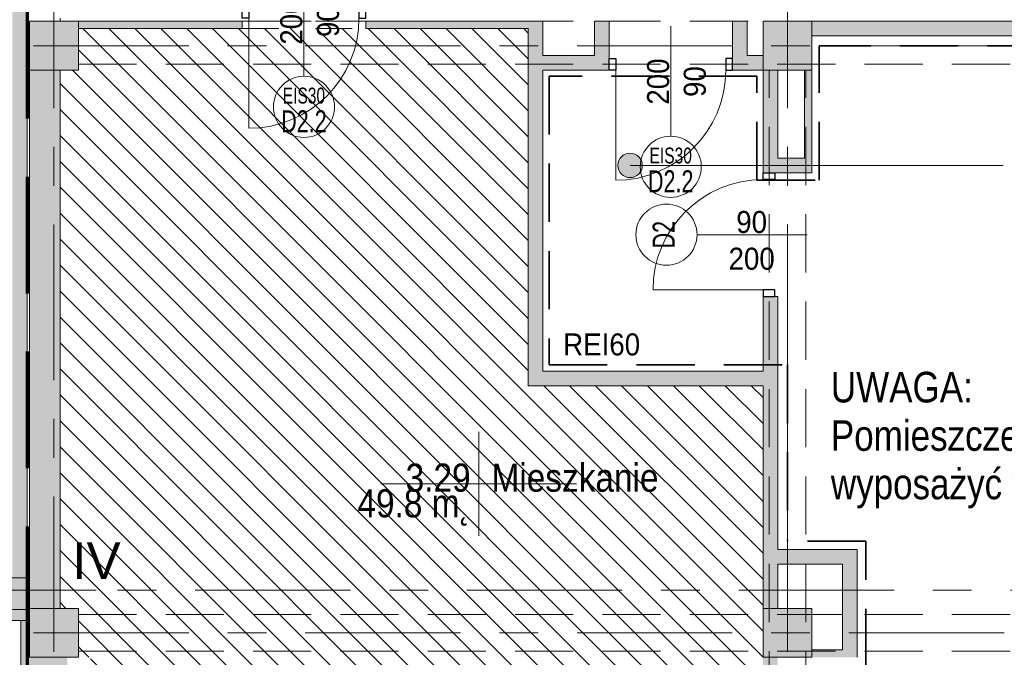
# Model space of a CAD drawing. Header units: centimetres. Extents: x -1737 to 22393, y -8842 to 3838.
# Tile 95 of 167: x -1241 to -435, y 2308 to 2830. Entities that reach past the tile are written whole.
import ezdxf

# ---------------------------------------------------------------- set-up
doc = ezdxf.new("R2010")
doc.units = ezdxf.units.CM
for name, pattern in [('Dash', [60, 30, -30]), ('Długa kreska', [142.875, 95.25, -47.625]), ('Hidden', [71.4375, 47.625, -23.8125]), ('Oś', [222.25, 127, -31.75, 31.75, -31.75]), ('Ukryte', [71.438, 47.625, -23.813])]:
    doc.linetypes.add(name, pattern=pattern)
for name, color, linetype, lineweight in [('A-ANNO-NOTE', 131, 'Continuous', 13), ('A-AREA-IDEN', 2, 'Continuous', 13), ('A-DETL', 90, 'Continuous', 9), ('A-DETL-GENF', 92, 'Continuous', 9), ('A-DETL-HDLN', 90, 'Ukryte', 9), ('A-DETL-MEDM', 33, 'Continuous', 13), ('A-DETL-THIN', 151, 'Continuous', 9), ('A-DOOR', 31, 'Continuous', 13), ('A-DOOR-HDLN', 31, 'Continuous', 13), ('A-FLOR', 192, 'Continuous', 13), ('A-WALL', 113, 'Continuous', 13), ('A-WALL-PATT', 111, 'Continuous', 13), ('G-ANNO-TEXT', 231, 'Continuous', 13), ('S-COLS', 52, 'Continuous', 13), ('S-GRID', 1, 'Continuous', 13), ('S-GRID-IDEN', 1, 'Continuous', 13)]:
    doc.layers.add(name, color=color, linetype=linetype, lineweight=lineweight)
doc.styles.add('Arial', font='arial.ttf', dxfattribs={"width": 0.9, "height": 18})
doc.styles.add('Arial Narrow_3', font='ARIALN.TTF', dxfattribs={"height": 25})
doc.styles.add('Arial_2', font='arial.ttf', dxfattribs={"width": 0.7, "height": 13})
doc.styles.add('Arial_3', font='arial.ttf', dxfattribs={"width": 0.7, "height": 18})
doc.styles.add('Arial_4', font='arial.ttf', dxfattribs={"height": 30})
doc.styles.add('Arial_7', font='arial.ttf', dxfattribs={"width": 0.85, "height": 23})

# ---------------------------------------------------------------- blocks, each defined once
blk = doc.blocks.new('Elewacja północna - dekoracje1 - Elewacja północna - dekoracje-1864882-3_piętro I __3_90 m_ - stan projektowany')
at = {"layer": 'A-WALL', "lineweight": 9}
h = blk.add_hatch(color=50, dxfattribs=at)
h.paths.add_polyline_path([(2338.33, 1226.62), (2338.33, 1221.62), (2347.33, 1221.62), (2347.33, 1233.62), (2373.33, 1233.62), (2373.33, 1238.62), (2338.33, 1235.62), (2338.33, 1233.62)], flags=0)
h.paths.add_polyline_path([(2338.33, 1355.62), (2338.33, 1341.62), (2373.33, 1338.62), (2373.33, 1358.62), (2347.33, 1356.39)], flags=0)
at = {"layer": 'A-WALL', "color": 253, "lineweight": 9}
for p, q in [((2373.33, 1358.62), (2338.33, 1355.62)), ((2338.33, 1355.62), (2338.33, 1341.62)), ((2373.33, 1338.62), (2373.33, 1358.62)), ((2338.33, 1341.62), (2373.33, 1338.62)), ((2373.33, 1238.62), (2338.33, 1235.62)), ((2338.33, 1235.62), (2338.33, 1221.62)), ((2373.33, 1221.62), (2373.33, 1238.62)), ((2338.33, 1221.62), (2373.33, 1221.62))]:
    blk.add_line(p, q, dxfattribs=at)
blk = doc.blocks.new('Pawilon A_rvt-1-3_piętro I __3_90 m_ - stan projektowany')
at = {"layer": 'A-WALL-PATT'}
blk.add_hatch(color=10, dxfattribs=at).paths.add_polyline_path([(-1234.62, 2347.33), (-1234.62, 2843.33), (-1246.62, 2843.33), (-1246.62, 2347.33)], flags=0)
at = {"layer": 'A-WALL', "color": 253, "lineweight": 9}
for p, q in [((-1234.62, 2347.33), (-1234.62, 2843.33)), ((-1246.62, 2347.33), (-1234.62, 2347.33))]:
    blk.add_line(p, q, dxfattribs=at)
at = {"layer": 'S-GRID', "linetype": 'Oś'}
blk.add_line((-1177.97, 2363.33), (-1702.93, 2363.33), dxfattribs=at)
at = {"color": 253, "lineweight": 9, "rotation": 90.00000000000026}
blk.add_blockref('Elewacja północna - dekoracje1 - Elewacja północna - dekoracje-1864882-3_piętro I __3_90 m_ - stan projektowany', (-13, 0), dxfattribs=at)
at = {"layer": 'S-GRID-IDEN', "insert": (-1177.79, 2387.39), "char_height": 30, "width": 41, "attachment_point": 5, "line_spacing_factor": 0.936439, "style": 'Arial_4'}
blk.add_mtext('\\pxqc,t4.23333,8.46667,12.7,16.93333,21.16667,25.4,29.63333,33.86667,38.1,42.33333,46.56667,50.8,55.03333,59.26667,63.5,67.73333,71.96667,76.2,80.43333,84.66667,88.9,93.13333,97.36667,101.6,105.83333,110.06667,114.3,118.53333,122.76667,127,131.23333,135.46667;{IV}', dxfattribs=at)
blk = doc.blocks.new('M_Concrete-Square-Column - 400 x 400mm-1512407-3_piętro I __3_90 m_ - stan projektowany')
at = {"layer": 'S-COLS', "lineweight": 9}
blk.add_hatch(color=253, dxfattribs=at).paths.add_polyline_path([(20, -20), (20, 20), (-20, 20), (-20, -20), (11, -20)], flags=0)
for p, q in [((20, 20), (-20, 20)), ((-20, 20), (-20, -20)), ((20, -20), (20, 20)), ((-20, -20), (20, -20))]:
    blk.add_line(p, q, dxfattribs=at)
blk = doc.blocks.new('DRZWI 1S - automatyczna etykieta - Drzwi 90-2428413-3_piętro I __3_90 m_ - stan projektowany')
at = {"layer": 'A-DETL-GENF'}
for p, q in [((-50.5, 3.5), (-45, 3.5)), ((-50.5, -6), (-50.5, 3.5)), ((-45, 3.5), (-45, -6)), ((45, 3.5), (50.5, 3.5)), ((45, -6), (45, 3.5)), ((50.5, 3.5), (50.5, -6)), ((-45, -6), (-50.5, -6)), ((50.5, -6), (45, -6))]:
    blk.add_line(p, q, dxfattribs=at)
at = {"layer": 'A-DETL-MEDM', "lineweight": 25}
for p, q in [((-50.5, -6), (-50.5, 3.5)), ((-50.5, 3.5), (-45, 3.5)), ((-45, 3.5), (-45, -6)), ((45, 3.5), (45, -6)), ((50.5, 3.5), (45, 3.5)), ((50.5, -6), (50.5, 3.5)), ((-45, -6), (-50.5, -6)), ((45, -6), (50.5, -6))]:
    blk.add_line(p, q, dxfattribs=at)
at = {"layer": 'A-DOOR'}
blk.add_line((45, -6), (45, -96), dxfattribs=at)
blk.add_arc((45, -6), 90, 180, 270, dxfattribs=at)
blk = doc.blocks.new('OTWOR_DRZWIOWY_NIEZABUD - 101x205-2264647-3_piętro I __3_90 m_ - stan projektowany')
at = {"layer": 'A-DOOR-HDLN', "linetype": 'Dash', "lineweight": 9}
for p, q in [((-50.5, 3), (50.5, 3)), ((-50.5, -3), (50.5, -3))]:
    blk.add_line(p, q, dxfattribs=at)
blk = doc.blocks.new('DRZWI 1S - automatyczna etykieta - Drzwi 90 _PPOŻ EIS30_-2606885-3_piętro I __3_90 m_ - stan projektowany')
at = {"layer": 'A-DETL-GENF'}
for p, q in [((-50.5, 12.5), (-50.5, 3)), ((-45, 12.5), (-50.5, 12.5)), ((-45, 3), (-45, 12.5)), ((50.5, 12.5), (45, 12.5)), ((45, 12.5), (45, 3)), ((50.5, 3), (50.5, 12.5)), ((-50.5, 3), (-45, 3)), ((45, 3), (50.5, 3))]:
    blk.add_line(p, q, dxfattribs=at)
at = {"layer": 'A-DETL-MEDM', "lineweight": 25}
for p, q in [((-45, 12.5), (-50.5, 12.5)), ((-50.5, 12.5), (-50.5, 3)), ((-45, 3), (-45, 12.5)), ((45, 3), (45, 12.5)), ((45, 12.5), (50.5, 12.5)), ((50.5, 12.5), (50.5, 3)), ((-50.5, 3), (-45, 3)), ((50.5, 3), (45, 3))]:
    blk.add_line(p, q, dxfattribs=at)
at = {"layer": 'A-DOOR'}
blk.add_line((45, 12.5), (45, 102.5), dxfattribs=at)
blk.add_arc((45, 12.5), 90, 90, 180, dxfattribs=at)
blk = doc.blocks.new('DRZWI 1S - automatyczna etykieta - Drzwi 90 _PPOŻ EIS30_-2606906-3_piętro I __3_90 m_ - stan projektowany')
at = {"layer": 'A-DETL-GENF'}
for p, q in [((-50.5, 6), (-50.5, -3.5)), ((-45, 6), (-50.5, 6)), ((-45, -3.5), (-45, 6)), ((50.5, 6), (45, 6)), ((45, 6), (45, -3.5)), ((50.5, -3.5), (50.5, 6)), ((-50.5, -3.5), (-45, -3.5)), ((45, -3.5), (50.5, -3.5))]:
    blk.add_line(p, q, dxfattribs=at)
at = {"layer": 'A-DETL-MEDM', "lineweight": 25}
for p, q in [((-45, 6), (-50.5, 6)), ((-50.5, 6), (-50.5, -3.5)), ((-45, -3.5), (-45, 6)), ((45, -3.5), (45, 6)), ((45, 6), (50.5, 6)), ((50.5, 6), (50.5, -3.5)), ((-50.5, -3.5), (-45, -3.5)), ((50.5, -3.5), (45, -3.5))]:
    blk.add_line(p, q, dxfattribs=at)
at = {"layer": 'A-DOOR'}
blk.add_line((45, 6), (45, 96), dxfattribs=at)
blk.add_arc((45, 6), 90, 90, 180, dxfattribs=at)
blk = doc.blocks.new('METKA_POMIESZCZENIA2 - Rozbudowana krótka - bez ramki-2403173-3_piętro I __3_90 m_ - stan projektowany')
at = {"layer": 'A-AREA-IDEN'}
for p, q in [((0, 0.425), (0, 0)), ((0.0976, 0), (-0.8, 0)), ((-0.8, 0), (0.8, 0)), ((0, 0), (0, -0.425))]:
    blk.add_line(p, q, dxfattribs=at)

msp = doc.modelspace()

# ---------------------------------------------------------------- hatches: boundary and pattern name
at = {"layer": 'A-AREA-IDEN'}
h = msp.add_hatch(color=256, dxfattribs=at)
edge = h.paths.add_edge_path(flags=0)
edge.add_arc((-741.39, 2710.5), 10, 0, 360)
at = {"layer": 'A-DETL-GENF'}
h = msp.add_hatch(dxfattribs=at)
h.set_pattern_fill('FP_1', color=8, style=0, pattern_type=2)
h.set_pattern_definition([(315, (0, 0), (10.6066, 10.6066), [])])
h.paths.add_polyline_path([(-761.21, 1858.33), (-632.62, 1858.33), (-632.62, 1868.33), (-604.62, 1868.33), (-604.62, 2018.33), (-632.62, 2018.33), (-632.62, 2530.33), (-824.62, 2530.33), (-824.62, 2822.33), (-1192.62, 2822.33), (-1192.62, 2788.33), (-1207.62, 2788.33), (-1207.62, 2348.33), (-1192.62, 2348.33), (-1192.62, 2304.83), (-1188.62, 2304.83), (-1188.62, 2308.33), (-1182.62, 2308.33), (-1182.62, 2298.83), (-1207.62, 2298.83), (-1207.62, 2117.83), (-1201.62, 2117.83), (-1201.62, 2058.83), (-1207.62, 2058.83), (-1207.62, 1877.83), (-1192.62, 1877.83), (-1192.62, 1858.33), (-763.95, 1858.33)], flags=0)
at = {"layer": 'A-WALL-PATT'}
h = msp.add_hatch(color=9, dxfattribs=at)
h.paths.add_polyline_path([(-1058.62, 2822.33), (-1058.62, 2828.33), (-1192.62, 2828.33), (-1192.62, 2822.33)], flags=0)
h.paths.add_polyline_path([(-824.62, 2822.33), (-824.62, 2828.33), (-957.62, 2828.33), (-957.62, 2822.33), (-881.15, 2822.33)], flags=0)
for points in [[(-824.62, 2530.33), (-812.62, 2530.33), (-812.62, 2828.33), (-824.62, 2828.33), (-824.62, 2627.47)], [(-758.62, 2800.33), (-758.62, 2828.33), (-770.62, 2828.33), (-770.62, 2800.33)], [(-645.62, 2800.33), (-645.62, 2828.33), (-657.62, 2828.33), (-657.62, 2800.33)], [(-1221.39, 2348.33), (-1207.62, 2348.33), (-1207.62, 2788.33), (-1232.62, 2788.33), (-1232.62, 2348.33)], [(-620.62, 2704.33), (-620.62, 2788.33), (-632.62, 2788.33), (-632.62, 2704.33), (-623.12, 2704.33)], [(-592.62, 2704.33), (-592.62, 2788.33), (-598.62, 2788.33), (-598.62, 2704.33)], [(-620.62, 2704.33), (-598.62, 2704.33), (-598.62, 2716.33), (-620.62, 2716.33)], [(-632.62, 2530.33), (-632.62, 2542.33), (-812.62, 2542.33), (-812.62, 2530.33)], [(-592.62, 2384.33), (-555.62, 2384.33), (-555.62, 2396.33), (-620.62, 2396.33), (-620.62, 2384.33), (-607.38, 2384.33)], [(-555.62, 2314.33), (-555.62, 2384.33), (-567.62, 2384.33), (-567.62, 2314.33)], [(-567.62, 2308.33), (-555.62, 2308.33), (-555.62, 2314.33), (-592.62, 2314.33), (-592.62, 2308.33)]]:
    msp.add_hatch(color=9, dxfattribs=at).paths.add_polyline_path(points, flags=0)
at = {"layer": 'A-WALL-PATT', "lineweight": 5}
msp.add_hatch(color=254, dxfattribs=at).paths.add_polyline_path([(-567.62, 2816.33), (-567.62, 2828.33), (-592.62, 2828.33), (-592.62, 2816.33)], flags=0)
h = msp.add_hatch(color=254, dxfattribs=at)
h.paths.add_polyline_path([(-567.62, 2816.33), (-32.62, 2816.33), (-32.62, 2828.33), (-567.62, 2828.33)], flags=0)
h.paths.add_polyline_path([(335.38, 2816.33), (335.38, 2828.33), (7.38, 2828.33), (7.38, 2816.33), (190.54, 2816.33)], flags=0)
at = {"layer": 'A-WALL-PATT'}
h = msp.add_hatch(color=9, dxfattribs=at)
h.paths.add_polyline_path([(-758.62, 2788.33), (-758.62, 2800.33), (-812.62, 2800.33), (-812.62, 2788.33)], flags=0)
h.paths.add_polyline_path([(-632.62, 2788.33), (-632.62, 2800.33), (-657.62, 2800.33), (-657.62, 2788.33), (-645.62, 2788.33)], flags=0)
h = msp.add_hatch(color=9, dxfattribs=at)
h.paths.add_polyline_path([(-632.62, 2018.33), (-620.62, 2018.33), (-620.62, 2308.33), (-632.62, 2308.33), (-632.62, 2157.77)], flags=0)
h.paths.add_polyline_path([(-620.62, 2348.33), (-620.62, 2603.33), (-632.62, 2603.33), (-632.62, 2348.33), (-625.92, 2348.33)], flags=0)
h = msp.add_hatch(color=9, dxfattribs=at)
h.paths.add_polyline_path([(-1239.62, 1833.33), (-1232.62, 1833.33), (-1232.62, 1868.33), (-1201.62, 1868.33), (-1201.62, 1877.83), (-1226.62, 1877.83), (-1226.62, 1882.83), (-1239.62, 1882.83), (-1239.62, 1877.83)], flags=0)
h.paths.add_polyline_path([(-1239.62, 2053.83), (-1226.62, 2053.83), (-1226.62, 2058.83), (-1201.62, 2058.83), (-1201.62, 2117.83), (-1226.62, 2117.83), (-1226.62, 2122.83), (-1239.62, 2122.83), (-1239.62, 2058.83)], flags=0)
h.paths.add_polyline_path([(-1229.79, 2293.83), (-1226.62, 2293.83), (-1226.62, 2298.83), (-1201.62, 2298.83), (-1201.62, 2308.33), (-1232.62, 2308.33), (-1232.62, 2338.33), (-1239.62, 2338.33), (-1239.62, 2293.83), (-1232.62, 2293.83)], flags=0)

# ---------------------------------------------------------------- linework, layer by layer
at = {"layer": 'A-ANNO-NOTE'}
for p, q in [((-1008.12, 2873.33), (-1008.12, 2783.33)), ((-1008.12, 2873.33), (-1008.12, 2783.33)), ((-708.12, 2824.33), (-708.12, 2734.33)), ((-708.12, 2824.33), (-708.12, 2734.33)), ((-596.62, 2653.83), (-686.62, 2653.83)), ((-596.62, 2653.83), (-686.62, 2653.83))]:
    msp.add_line(p, q, dxfattribs=at)
for centre in [(-1008.12, 2758.33), (-708.12, 2709.33), (-711.62, 2653.83)]:
    msp.add_circle(centre, 25, dxfattribs=at)
at = {"layer": 'A-AREA-IDEN'}
msp.add_line((-741.39, 2710.5), (-436.3, 2710.5), dxfattribs=at)
msp.add_circle((-741.39, 2710.5), 10, dxfattribs=at)
at = {"layer": 'A-DETL', "linetype": 'Długa kreska', "lineweight": 70}
for p, q in [((-1234.62, 3558.33), (-1234.62, 2347.33)), ((-1234.62, 2347.33), (-1234.62, 2147.33))]:
    msp.add_line(p, q, dxfattribs=at)
at = {"layer": 'A-DETL', "linetype": 'Hidden', "lineweight": 35}
for p, q in [((-586.62, 2698.33), (-586.62, 2808.33)), ((-330.12, 2808.33), (-586.62, 2808.33)), ((-637.62, 2783.33), (-807.62, 2783.33)), ((-807.62, 2783.33), (-807.62, 2547.33)), ((-637.62, 2698.33), (-637.62, 2783.33)), ((-637.62, 2698.33), (-586.62, 2698.33)), ((-807.62, 2547.33), (-612.62, 2547.33)), ((-612.62, 2547.33), (-612.62, 2403.33)), ((-548.62, 2403.33), (-612.62, 2403.33)), ((-548.62, 2300.33), (-548.62, 2403.33))]:
    msp.add_line(p, q, dxfattribs=at)
at = {"layer": 'A-DETL-HDLN'}
for p, q in [((-1192.62, 2828.33), (1167.38, 2828.33)), ((-1192.62, 2828.33), (1167.38, 2828.33)), ((-1192.62, 2793.33), (1167.38, 2793.33)), ((-1192.62, 2793.33), (1167.38, 2793.33)), ((-627.62, 408.33), (-627.62, 2788.33)), ((-627.62, 408.33), (-627.62, 2788.33)), ((-597.62, 408.33), (-597.62, 2788.33)), ((-597.62, 408.33), (-597.62, 2788.33)), ((-1192.62, 2343.33), (1167.38, 2343.33)), ((-1192.62, 2343.33), (1167.38, 2343.33)), ((-1192.62, 2313.33), (1167.38, 2313.33)), ((-1192.62, 2313.33), (1167.38, 2313.33))]:
    msp.add_line(p, q, dxfattribs=at)
at = {"layer": 'A-DETL-THIN'}
for p, q in [((-597.62, 2384.33), (-597.62, 2348.33)), ((-597.62, 2384.33), (-597.62, 2348.33)), ((-592.62, 2343.33), (-567.62, 2343.33)), ((-592.62, 2343.33), (-567.62, 2343.33))]:
    msp.add_line(p, q, dxfattribs=at)
at = {"layer": 'A-FLOR', "lineweight": 9}
msp.add_line((-1207.62, 2830.83), (-1207.62, 2828.33), dxfattribs=at)
at = {"layer": 'A-WALL', "lineweight": 9}
for p, q in [((-1058.62, 2828.33), (-1192.62, 2828.33)), ((-1058.62, 2822.33), (-1058.62, 2828.33)), ((-812.62, 2828.33), (-957.62, 2828.33)), ((-957.62, 2828.33), (-957.62, 2822.33)), ((-812.62, 2800.33), (-812.62, 2828.33)), ((-758.62, 2828.33), (-770.62, 2828.33)), ((-770.62, 2828.33), (-770.62, 2800.33)), ((-758.62, 2797.83), (-758.62, 2828.33)), ((-645.62, 2828.33), (-657.62, 2828.33)), ((-657.62, 2828.33), (-657.62, 2797.83)), ((-645.62, 2800.33), (-645.62, 2828.33)), ((-32.62, 2828.33), (-592.62, 2828.33)), ((-1192.62, 2822.33), (-1058.62, 2822.33)), ((-957.62, 2822.33), (-824.62, 2822.33)), ((-824.62, 2822.33), (-824.62, 2530.33)), ((-96.62, 2816.33), (-592.62, 2816.33)), ((-770.62, 2800.33), (-812.62, 2800.33)), ((-632.62, 2800.33), (-645.62, 2800.33)), ((-1232.62, 2788.33), (-1232.62, 2348.33)), ((-1207.62, 2348.33), (-1207.62, 2788.33)), ((-812.62, 2788.33), (-758.62, 2788.33)), ((-812.62, 2542.33), (-812.62, 2788.33)), ((-657.62, 2788.33), (-632.62, 2788.33)), ((-632.62, 2788.33), (-632.62, 2704.33)), ((-620.62, 2716.33), (-620.62, 2788.33)), ((-598.62, 2788.33), (-598.62, 2716.33)), ((-592.62, 2704.33), (-592.62, 2788.33)), ((-598.62, 2716.33), (-620.62, 2716.33)), ((-623.12, 2704.33), (-592.62, 2704.33)), ((-632.62, 2603.33), (-632.62, 2542.33)), ((-620.62, 2603.33), (-623.12, 2603.33)), ((-620.62, 2396.33), (-620.62, 2603.33)), ((-632.62, 2542.33), (-812.62, 2542.33)), ((-824.62, 2530.33), (-632.62, 2530.33)), ((-632.62, 2530.33), (-632.62, 2348.33)), ((-555.62, 2396.33), (-620.62, 2396.33)), ((-555.62, 2308.33), (-555.62, 2396.33)), ((-620.62, 2348.33), (-620.62, 2384.33)), ((-620.62, 2384.33), (-567.62, 2384.33)), ((-567.62, 2384.33), (-567.62, 2314.33)), ((-1239.62, 381.33), (-1239.62, 2338.33)), ((-1232.62, 2338.33), (-1239.62, 2338.33)), ((-567.62, 2314.33), (-592.62, 2314.33))]:
    msp.add_line(p, q, dxfattribs=at)
at = {"layer": 'S-GRID', "linetype": 'Oś'}
for p, q in [((-1212.62, 2884.27), (-1212.62, 27.13)), ((-612.62, 2884.27), (-612.62, 27.13)), ((1342.46, 2808.33), (-1368.76, 2808.33)), ((-1319.27, 2363.33), (1774.38, 2363.33)), ((1342.46, 2328.33), (-1368.76, 2328.33))]:
    msp.add_line(p, q, dxfattribs=at)

# ---------------------------------------------------------------- block references
at = {"lineweight": 5}
msp.add_blockref('Pawilon A_rvt-1-3_piętro I __3_90 m_ - stan projektowany', (0, 0), dxfattribs=at)
at = {"layer": 'A-AREA-IDEN', "xscale": 99.99999999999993, "yscale": 99.99999999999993, "zscale": 99.99999999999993}
msp.add_blockref('METKA_POMIESZCZENIA2 - Rozbudowana krótka - bez ramki-2403173-3_piętro I __3_90 m_ - stan projektowany', (-865.15, 2450.14), dxfattribs=at)
at = {"layer": 'A-DOOR'}
for name, p, rotation in [('DRZWI 1S - automatyczna etykieta - Drzwi 90 _PPOŻ EIS30_-2606885-3_piętro I __3_90 m_ - stan projektowany', (-1008.12, 2843.33), 180), ('DRZWI 1S - automatyczna etykieta - Drzwi 90 _PPOŻ EIS30_-2606906-3_piętro I __3_90 m_ - stan projektowany', (-708.12, 2794.33), 180), ('DRZWI 1S - automatyczna etykieta - Drzwi 90-2428413-3_piętro I __3_90 m_ - stan projektowany', (-626.62, 2653.83), 270.0000000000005)]:
    msp.add_blockref(name, p, dxfattribs=dict(at, rotation=rotation))
at = {"layer": 'A-DOOR', "lineweight": 9}
msp.add_blockref('OTWOR_DRZWIOWY_NIEZABUD - 101x205-2264647-3_piętro I __3_90 m_ - stan projektowany', (-1008.12, 2825.33), dxfattribs=at)
at = {"layer": 'S-COLS', "lineweight": 9}
for p in [(-1212.62, 2808.33), (-612.62, 2808.33), (-1212.62, 2328.33), (-612.62, 2328.33)]:
    msp.add_blockref('M_Concrete-Square-Column - 400 x 400mm-1512407-3_piętro I __3_90 m_ - stan projektowany', p, dxfattribs=at)

# ---------------------------------------------------------------- texts
at = {"layer": 'A-ANNO-NOTE', "lineweight": 211, "char_height": 18, "attachment_point": 5, "rotation": 90, "line_spacing_factor": 0.936439}
for s, insert, width, style in [('\\pxqc,t6.35,12.7,19.05,25.4,31.75,38.1,44.45,50.8,57.15,63.5,69.85,76.2,82.55,88.9,95.25,101.6,107.95,114.3,120.65,127,133.35,139.7,146.05,152.4,158.75,165.1,171.45,177.8,184.15,190.5,196.85,203.2;{200}', (-1018.36, 2828), 38.07, 'Arial'), ('\\pxqc,t6.35,12.7,19.05,25.4,31.75,38.1,44.45,50.8,57.15,63.5,69.85,76.2,82.55,88.9,95.25,101.6,107.95,114.3,120.65,127,133.35,139.7,146.05,152.4,158.75,165.1,171.45,177.8,184.15,190.5,196.85,203.2;{90}', (-988.36, 2828), 25.65, 'Arial'), ('\\pxqc,t6.35,12.7,19.05,25.4,31.75,38.1,44.45,50.8,57.15,63.5,69.85,76.2,82.55,88.9,95.25,101.6,107.95,114.3,120.65,127,133.35,139.7,146.05,152.4,158.75,165.1,171.45,177.8,184.15,190.5,196.85,203.2;{200}', (-718.36, 2779), 38.07, 'Arial'), ('\\pxqc,t6.35,12.7,19.05,25.4,31.75,38.1,44.45,50.8,57.15,63.5,69.85,76.2,82.55,88.9,95.25,101.6,107.95,114.3,120.65,127,133.35,139.7,146.05,152.4,158.75,165.1,171.45,177.8,184.15,190.5,196.85,203.2;{90}', (-688.36, 2779), 25.65, 'Arial'), ('\\pxqc,t4.93889,9.87778,14.81667,19.75556,24.69444,29.63333,34.57222,39.51111,44.45,49.38889,54.32778,59.26667,64.20556,69.14444,74.08333,79.02222,83.96111,88.9,93.83889,98.77778,103.71667,108.65556,113.59444,118.53333,123.47222,128.41111,133.35,138.28889,143.22778,148.16667,153.10556,158.04444;{D2}', (-713.91, 2653.8), 22.68, 'Arial_3')]:
    msp.add_mtext(s, dxfattribs=dict(at, insert=insert, width=width, style=style))
at = {"layer": 'A-ANNO-NOTE', "lineweight": 211, "attachment_point": 5, "line_spacing_factor": 0.936439}
for s, insert, char_height, width, style in [('\\pxqc,t6.83846,13.67692,20.51538,27.35385,34.19231,41.03077,47.86923,54.70769,61.54615,68.38462,75.22308,82.06154,88.9,95.73846,102.57692,109.41538,116.25385,123.09231,129.93077,136.76923,143.60769,150.44615,157.28462,164.12308,170.96154,177.8,184.63846,191.47692,198.31538,205.15385,211.99231,218.83077;{EIS30}', (-1008.15, 2767.46), 13, 34.72, 'Arial_2'), ('\\pxqc,t4.93889,9.87778,14.81667,19.75556,24.69444,29.63333,34.57222,39.51111,44.45,49.38889,54.32778,59.26667,64.20556,69.14444,74.08333,79.02222,83.96111,88.9,93.83889,98.77778,103.71667,108.65556,113.59444,118.53333,123.47222,128.41111,133.35,138.28889,143.22778,148.16667,153.10556,158.04444;{D2.2}', (-1008.15, 2746.51), 18, 37.03, 'Arial_3'), ('\\pxqc,t6.83846,13.67692,20.51538,27.35385,34.19231,41.03077,47.86923,54.70769,61.54615,68.38462,75.22308,82.06154,88.9,95.73846,102.57692,109.41538,116.25385,123.09231,129.93077,136.76923,143.60769,150.44615,157.28462,164.12308,170.96154,177.8,184.63846,191.47692,198.31538,205.15385,211.99231,218.83077;{EIS30}', (-708.15, 2718.46), 13, 34.72, 'Arial_2'), ('\\pxqc,t4.93889,9.87778,14.81667,19.75556,24.69444,29.63333,34.57222,39.51111,44.45,49.38889,54.32778,59.26667,64.20556,69.14444,74.08333,79.02222,83.96111,88.9,93.83889,98.77778,103.71667,108.65556,113.59444,118.53333,123.47222,128.41111,133.35,138.28889,143.22778,148.16667,153.10556,158.04444;{D2.2}', (-708.15, 2697.51), 18, 37.03, 'Arial_3'), ('\\pxqc,t6.35,12.7,19.05,25.4,31.75,38.1,44.45,50.8,57.15,63.5,69.85,76.2,82.55,88.9,95.25,101.6,107.95,114.3,120.65,127,133.35,139.7,146.05,152.4,158.75,165.1,171.45,177.8,184.15,190.5,196.85,203.2;{90}', (-641.95, 2664.06), 18, 25.65, 'Arial'), ('\\pxqc,t6.35,12.7,19.05,25.4,31.75,38.1,44.45,50.8,57.15,63.5,69.85,76.2,82.55,88.9,95.25,101.6,107.95,114.3,120.65,127,133.35,139.7,146.05,152.4,158.75,165.1,171.45,177.8,184.15,190.5,196.85,203.2;{200}', (-641.95, 2634.06), 18, 38.07, 'Arial')]:
    msp.add_mtext(s, dxfattribs=dict(at, insert=insert, char_height=char_height, width=width, style=style))
at = {"layer": 'A-AREA-IDEN', "color": 0, "char_height": 23, "line_spacing_factor": 0.936439, "style": 'Arial_7'}
for s, insert, width, attachment_point in [('\\pxqr,t3.69565,7.3913,11.08696,14.78261,18.47826,22.17391,25.86957,29.56522,33.26087,36.95652,40.65217,44.34783,48.04348,51.73913,55.43478,59.13043,62.82609,66.52174,70.21739,73.91304,77.6087,81.30435,85,88.69565,92.3913,96.08696,99.78261,103.47826,107.17391,110.86957,114.56522,118.26087;{3.29}', (-871.8, 2443.36), 52.87, 9), ('\\pxt3.69565,7.3913,11.08696,14.78261,18.47826,22.17391,25.86957,29.56522,33.26087,36.95652,40.65217,44.34783,48.04348,51.73913,55.43478,59.13043,62.82609,66.52174,70.21739,73.91304,77.6087,81.30435,85,88.69565,92.3913,96.08696,99.78261,103.47826,107.17391,110.86957,114.56522,118.26087;{Mieszkanie}', (-854.72, 2443.36), 134.98, 7), ('\\pt84.99995,169.9999,255.00008,340.00003,424.99998,509.99993,595.00011,680.00006,765.00001,849.99996,934.99991,1020.00009,1105.00004,1189.99999,1274.99994,1359.99989,1445.00007,1530.00002,1614.99997,1699.99992,1785.0001,1870.00005,1955,2039.99995,2124.9999,2210.00008,2295.00003,2379.99998,2464.99993,2550.00011,2635.00006,2720.00001;49.8 m˛', (-871.8, 2445.75), 91.63, 3)]:
    msp.add_mtext(s, dxfattribs=dict(at, insert=insert, width=width, attachment_point=attachment_point))
at = {"layer": 'G-ANNO-TEXT', "color": 1, "insert": (-796.07, 2573.1), "char_height": 18, "width": 62.5392, "attachment_point": 1, "line_spacing_factor": 0.936439, "style": 'Arial'}
msp.add_mtext('\\pxt6.35,12.7,19.05,25.4,31.75,38.1,44.45,50.8,57.15,63.5,69.85,76.2,82.55,88.9,95.25,101.6,107.95,114.3,120.65,127,133.35,139.7,146.05,152.4,158.75,165.1,171.45,177.8,184.15,190.5,196.85,203.2;{REI60}', dxfattribs=at)
at = {"layer": 'G-ANNO-TEXT', "color": 7, "insert": (-577.17, 2541.69), "char_height": 25, "width": 413.4, "attachment_point": 1, "line_spacing_factor": 0.949189, "style": 'Arial Narrow_3'}
msp.add_mtext('\\pt127,254,381,508,635,762,889,1016,1143,1270,1397,1524,1651,1778,1905,2032,2159,2286,2413,2540,2667,2794,2921,3048,3175,3302,3429,3556,3683,3810,3937,4064;UWAGA:\\PPomieszczenia archiwum należy wyposażyć w wentylację.', dxfattribs=at)

doc.saveas('drawing.dxf')
